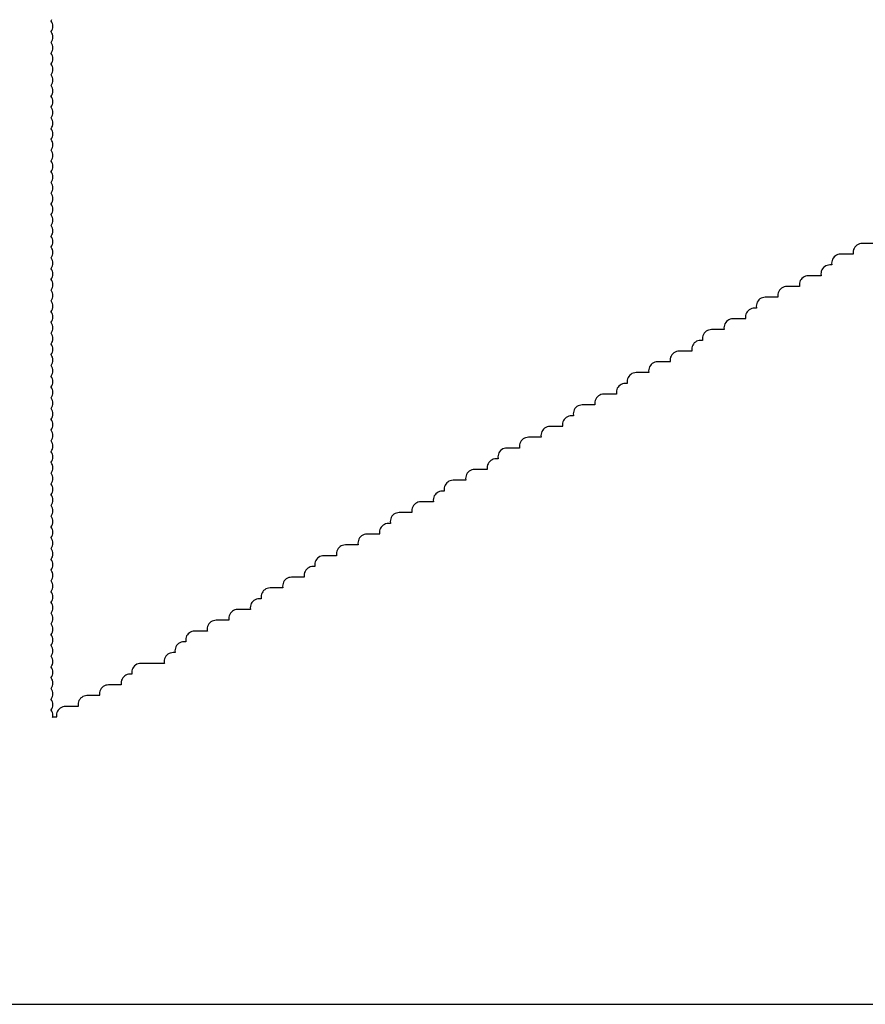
# Model space of a CAD drawing. Extents: x -0.28 to 1.53, y -0.26 to 1.53.
# Tile 15 of 45: x 1.0876 to 1.1348, y 1.362 to 1.4169. Entities that reach past the tile are written whole.
import ezdxf

# ---------------------------------------------------------------- set-up
doc = ezdxf.new("R2010")
doc.units = 0
doc.header["$MEASUREMENT"] = 0
doc.layers.add('SLK-NS', color=7, linetype='CONTINUOUS')

msp = doc.modelspace()

# ---------------------------------------------------------------- linework, layer by layer
at = {"layer": 'SLK-NS'}
for points in [[(1.135311, 1.4044), (1.1346, 1.4044), (1.134522, 1.404394), (1.134445, 1.404376), (1.134373, 1.404346), (1.134306, 1.404305), (1.134246, 1.404254), (1.134195, 1.404194), (1.134154, 1.404127), (1.134124, 1.404055), (1.134106, 1.403978), (1.1341, 1.4039), (1.134106, 1.403822), (1.134111, 1.4038), (1.1334, 1.4038), (1.133322, 1.403794), (1.133245, 1.403776), (1.133173, 1.403746), (1.133106, 1.403705), (1.133046, 1.403654), (1.132995, 1.403594), (1.132954, 1.403527), (1.132924, 1.403455), (1.132906, 1.403378), (1.1329, 1.4033), (1.132906, 1.403222), (1.132911, 1.4032), (1.1328, 1.4032), (1.132722, 1.403194), (1.132645, 1.403176), (1.132573, 1.403146), (1.132506, 1.403105), (1.132446, 1.403054), (1.132395, 1.402994), (1.132354, 1.402927), (1.132324, 1.402855), (1.132306, 1.402778), (1.1323, 1.4027), (1.132306, 1.402622), (1.132311, 1.4026), (1.1316, 1.4026), (1.131522, 1.402594), (1.131445, 1.402576), (1.131373, 1.402546), (1.131306, 1.402505), (1.131246, 1.402454), (1.131195, 1.402394), (1.131154, 1.402327), (1.131124, 1.402255), (1.131106, 1.402178), (1.1311, 1.4021), (1.131106, 1.402022), (1.131111, 1.402), (1.1304, 1.402), (1.130322, 1.401994), (1.130245, 1.401976), (1.130173, 1.401946), (1.130106, 1.401905), (1.130046, 1.401854), (1.129995, 1.401794), (1.129954, 1.401727), (1.129924, 1.401655), (1.129906, 1.401578), (1.1299, 1.4015), (1.129906, 1.401422), (1.129911, 1.4014), (1.1292, 1.4014), (1.129122, 1.401394), (1.129045, 1.401376), (1.128973, 1.401346), (1.128906, 1.401305), (1.128846, 1.401254), (1.128795, 1.401194), (1.128754, 1.401127), (1.128724, 1.401055), (1.128706, 1.400978), (1.1287, 1.4009), (1.128706, 1.400822), (1.128711, 1.4008), (1.1286, 1.4008), (1.128522, 1.400794), (1.128445, 1.400776), (1.128373, 1.400746), (1.128306, 1.400705), (1.128246, 1.400654), (1.128195, 1.400594), (1.128154, 1.400527), (1.128124, 1.400455), (1.128106, 1.400378), (1.1281, 1.4003), (1.128106, 1.400222), (1.128111, 1.4002), (1.1274, 1.4002), (1.127322, 1.400194), (1.127245, 1.400176), (1.127173, 1.400146), (1.127106, 1.400105), (1.127046, 1.400054), (1.126995, 1.399994), (1.126954, 1.399927), (1.126924, 1.399855), (1.126906, 1.399778), (1.1269, 1.3997), (1.126906, 1.399622), (1.126911, 1.3996), (1.1262, 1.3996), (1.126122, 1.399594), (1.126045, 1.399576), (1.125973, 1.399546), (1.125906, 1.399505), (1.125846, 1.399454), (1.125795, 1.399394), (1.125754, 1.399327), (1.125724, 1.399255), (1.125706, 1.399178), (1.1257, 1.3991), (1.125706, 1.399022), (1.125711, 1.399), (1.1256, 1.399), (1.125522, 1.398994), (1.125445, 1.398976), (1.125373, 1.398946), (1.125306, 1.398905), (1.125246, 1.398854), (1.125195, 1.398794), (1.125154, 1.398727), (1.125124, 1.398655), (1.125106, 1.398578), (1.1251, 1.3985), (1.125106, 1.398422), (1.125111, 1.3984), (1.1244, 1.3984), (1.124322, 1.398394), (1.124245, 1.398376), (1.124173, 1.398346), (1.124106, 1.398305), (1.124046, 1.398254), (1.123995, 1.398194), (1.123954, 1.398127), (1.123924, 1.398055), (1.123906, 1.397978), (1.1239, 1.3979), (1.123906, 1.397822), (1.123911, 1.3978), (1.1232, 1.3978), (1.123122, 1.397794), (1.123045, 1.397776), (1.122973, 1.397746), (1.122906, 1.397705), (1.122846, 1.397654), (1.122795, 1.397594), (1.122754, 1.397527), (1.122724, 1.397455), (1.122706, 1.397378), (1.1227, 1.3973), (1.122706, 1.397222), (1.122711, 1.3972), (1.122, 1.3972), (1.121922, 1.397194), (1.121845, 1.397176), (1.121773, 1.397146), (1.121706, 1.397105), (1.121646, 1.397054), (1.121595, 1.396994), (1.121554, 1.396927), (1.121524, 1.396855), (1.121506, 1.396778), (1.1215, 1.3967), (1.121506, 1.396622), (1.121511, 1.3966), (1.1214, 1.3966), (1.121322, 1.396594), (1.121245, 1.396576), (1.121173, 1.396546), (1.121106, 1.396505), (1.121046, 1.396454), (1.120995, 1.396394), (1.120954, 1.396327), (1.120924, 1.396255), (1.120906, 1.396178), (1.1209, 1.3961), (1.120906, 1.396022), (1.120911, 1.396), (1.1202, 1.396), (1.120122, 1.395994), (1.120045, 1.395976), (1.119973, 1.395946), (1.119906, 1.395905), (1.119846, 1.395854), (1.119795, 1.395794), (1.119754, 1.395727), (1.119724, 1.395655), (1.119706, 1.395578), (1.1197, 1.3955), (1.119706, 1.395422), (1.119711, 1.3954), (1.119, 1.3954), (1.118922, 1.395394), (1.118845, 1.395376), (1.118773, 1.395346), (1.118706, 1.395305), (1.118646, 1.395254), (1.118595, 1.395194), (1.118554, 1.395127), (1.118524, 1.395055), (1.118506, 1.394978), (1.1185, 1.3949), (1.118506, 1.394822), (1.118511, 1.3948), (1.1184, 1.3948), (1.118322, 1.394794), (1.118245, 1.394776), (1.118173, 1.394746), (1.118106, 1.394705), (1.118046, 1.394654), (1.117995, 1.394594), (1.117954, 1.394527), (1.117924, 1.394455), (1.117906, 1.394378), (1.1179, 1.3943), (1.117906, 1.394222), (1.117911, 1.3942), (1.1172, 1.3942), (1.117122, 1.394194), (1.117045, 1.394176), (1.116973, 1.394146), (1.116906, 1.394105), (1.116846, 1.394054), (1.116795, 1.393994), (1.116754, 1.393927), (1.116724, 1.393855), (1.116706, 1.393778), (1.1167, 1.3937), (1.116706, 1.393622), (1.116711, 1.3936), (1.116, 1.3936), (1.115922, 1.393594), (1.115845, 1.393576), (1.115773, 1.393546), (1.115706, 1.393505), (1.115646, 1.393454), (1.115595, 1.393394), (1.115554, 1.393327), (1.115524, 1.393255), (1.115506, 1.393178), (1.1155, 1.3931), (1.115506, 1.393022), (1.115511, 1.393), (1.1148, 1.393), (1.114722, 1.392994), (1.114645, 1.392976), (1.114573, 1.392946), (1.114506, 1.392905), (1.114446, 1.392854), (1.114395, 1.392794), (1.114354, 1.392727), (1.114324, 1.392655), (1.114306, 1.392578), (1.1143, 1.3925), (1.114306, 1.392422), (1.114311, 1.3924), (1.1142, 1.3924), (1.114122, 1.392394), (1.114045, 1.392376), (1.113973, 1.392346), (1.113906, 1.392305), (1.113846, 1.392254), (1.113795, 1.392194), (1.113754, 1.392127), (1.113724, 1.392055), (1.113706, 1.391978), (1.1137, 1.3919), (1.113706, 1.391822), (1.113711, 1.3918), (1.113, 1.3918), (1.112922, 1.391794), (1.112845, 1.391776), (1.112773, 1.391746), (1.112706, 1.391705), (1.112646, 1.391654), (1.112595, 1.391594), (1.112554, 1.391527), (1.112524, 1.391455), (1.112506, 1.391378), (1.1125, 1.3913), (1.112506, 1.391222), (1.112511, 1.3912), (1.1118, 1.3912), (1.111722, 1.391194), (1.111645, 1.391176), (1.111573, 1.391146), (1.111506, 1.391105), (1.111446, 1.391054), (1.111395, 1.390994), (1.111354, 1.390927), (1.111324, 1.390855), (1.111306, 1.390778), (1.1113, 1.3907), (1.111306, 1.390622), (1.111311, 1.3906), (1.1112, 1.3906), (1.111122, 1.390594), (1.111045, 1.390576), (1.110973, 1.390546), (1.110906, 1.390505), (1.110846, 1.390454), (1.110795, 1.390394), (1.110754, 1.390327), (1.110724, 1.390255), (1.110706, 1.390178), (1.1107, 1.3901), (1.110706, 1.390022), (1.110711, 1.39), (1.11, 1.39), (1.109922, 1.389994), (1.109845, 1.389976), (1.109773, 1.389946), (1.109706, 1.389905), (1.109646, 1.389854), (1.109595, 1.389794), (1.109554, 1.389727), (1.109524, 1.389655), (1.109506, 1.389578), (1.1095, 1.3895), (1.109506, 1.389422), (1.109511, 1.3894), (1.1088, 1.3894), (1.108722, 1.389394), (1.108645, 1.389376), (1.108573, 1.389346), (1.108506, 1.389305), (1.108446, 1.389254), (1.108395, 1.389194), (1.108354, 1.389127), (1.108324, 1.389055), (1.108306, 1.388978), (1.1083, 1.3889), (1.108306, 1.388822), (1.108311, 1.3888), (1.1082, 1.3888), (1.108122, 1.388794), (1.108045, 1.388776), (1.107973, 1.388746), (1.107906, 1.388705), (1.107846, 1.388654), (1.107795, 1.388594), (1.107754, 1.388527), (1.107724, 1.388455), (1.107706, 1.388378), (1.1077, 1.3883), (1.107706, 1.388222), (1.107711, 1.3882), (1.107, 1.3882), (1.106922, 1.388194), (1.106845, 1.388176), (1.106773, 1.388146), (1.106706, 1.388105), (1.106646, 1.388054), (1.106595, 1.387994), (1.106554, 1.387927), (1.106524, 1.387855), (1.106506, 1.387778), (1.1065, 1.3877), (1.106506, 1.387622), (1.106511, 1.3876), (1.1058, 1.3876), (1.105722, 1.387594), (1.105645, 1.387576), (1.105573, 1.387546), (1.105506, 1.387505), (1.105446, 1.387454), (1.105395, 1.387394), (1.105354, 1.387327), (1.105324, 1.387255), (1.105306, 1.387178), (1.1053, 1.3871), (1.105306, 1.387022), (1.105311, 1.387), (1.1046, 1.387), (1.104522, 1.386994), (1.104445, 1.386976), (1.104373, 1.386946), (1.104306, 1.386905), (1.104246, 1.386854), (1.104195, 1.386794), (1.104154, 1.386727), (1.104124, 1.386655), (1.104106, 1.386578), (1.1041, 1.3865), (1.104106, 1.386422), (1.104111, 1.3864), (1.104, 1.3864), (1.103922, 1.386394), (1.103845, 1.386376), (1.103773, 1.386346), (1.103706, 1.386305), (1.103646, 1.386254), (1.103595, 1.386194), (1.103554, 1.386127), (1.103524, 1.386055), (1.103506, 1.385978), (1.1035, 1.3859), (1.103506, 1.385822), (1.103511, 1.3858), (1.1028, 1.3858), (1.102722, 1.385794), (1.102645, 1.385776), (1.102573, 1.385746), (1.102506, 1.385705), (1.102446, 1.385654), (1.102395, 1.385594), (1.102354, 1.385527), (1.102324, 1.385455), (1.102306, 1.385378), (1.1023, 1.3853), (1.102306, 1.385222), (1.102311, 1.3852), (1.1016, 1.3852), (1.101522, 1.385194), (1.101445, 1.385176), (1.101373, 1.385146), (1.101306, 1.385105), (1.101246, 1.385054), (1.101195, 1.384994), (1.101154, 1.384927), (1.101124, 1.384855), (1.101106, 1.384778), (1.1011, 1.3847), (1.101106, 1.384622), (1.101111, 1.3846), (1.101, 1.3846), (1.100922, 1.384594), (1.100845, 1.384576), (1.100773, 1.384546), (1.100706, 1.384505), (1.100646, 1.384454), (1.100595, 1.384394), (1.100554, 1.384327), (1.100524, 1.384255), (1.100506, 1.384178), (1.1005, 1.3841), (1.100506, 1.384022), (1.100511, 1.384), (1.0998, 1.384), (1.099722, 1.383994), (1.099645, 1.383976), (1.099573, 1.383946), (1.099506, 1.383905), (1.099446, 1.383854), (1.099395, 1.383794), (1.099354, 1.383727), (1.099324, 1.383655), (1.099306, 1.383578), (1.0993, 1.3835), (1.099306, 1.383422), (1.099311, 1.3834), (1.0986, 1.3834), (1.098522, 1.383394), (1.098445, 1.383376), (1.098373, 1.383346), (1.098306, 1.383305), (1.098246, 1.383254), (1.098195, 1.383194), (1.098154, 1.383127), (1.098124, 1.383055), (1.098106, 1.382978), (1.0981, 1.3829), (1.098106, 1.382822), (1.098111, 1.3828), (1.0974, 1.3828), (1.097322, 1.382794), (1.097245, 1.382776), (1.097173, 1.382746), (1.097106, 1.382705), (1.097046, 1.382654), (1.096995, 1.382594), (1.096954, 1.382527), (1.096924, 1.382455), (1.096906, 1.382378), (1.0969, 1.3823), (1.096906, 1.382222), (1.096911, 1.3822), (1.0968, 1.3822), (1.096722, 1.382194), (1.096645, 1.382176), (1.096573, 1.382146), (1.096506, 1.382105), (1.096446, 1.382054), (1.096395, 1.381994), (1.096354, 1.381927), (1.096324, 1.381855), (1.096306, 1.381778), (1.0963, 1.3817), (1.096306, 1.381622), (1.096311, 1.3816), (1.0962, 1.3816), (1.096122, 1.381594), (1.096045, 1.381576), (1.095973, 1.381546), (1.095906, 1.381505), (1.095846, 1.381454), (1.095795, 1.381394), (1.095754, 1.381327), (1.095724, 1.381255), (1.095706, 1.381178), (1.0957, 1.3811), (1.095706, 1.381022), (1.095711, 1.381), (1.0944, 1.381), (1.094322, 1.380994), (1.094245, 1.380976), (1.094173, 1.380946), (1.094106, 1.380905), (1.094046, 1.380854), (1.093995, 1.380794), (1.093954, 1.380727), (1.093924, 1.380655), (1.093906, 1.380578), (1.0939, 1.3805), (1.093906, 1.380422), (1.093911, 1.3804), (1.0938, 1.3804), (1.093722, 1.380394), (1.093645, 1.380376), (1.093573, 1.380346), (1.093506, 1.380305), (1.093446, 1.380254), (1.093395, 1.380194), (1.093354, 1.380127), (1.093324, 1.380055), (1.093306, 1.379978), (1.0933, 1.3799), (1.093306, 1.379822), (1.093311, 1.3798), (1.0926, 1.3798), (1.092522, 1.379794), (1.092445, 1.379776), (1.092373, 1.379746), (1.092306, 1.379705), (1.092246, 1.379654), (1.092195, 1.379594), (1.092154, 1.379527), (1.092124, 1.379455), (1.092106, 1.379378), (1.0921, 1.3793), (1.092106, 1.379222), (1.092111, 1.3792), (1.0914, 1.3792), (1.091322, 1.379194), (1.091245, 1.379176), (1.091173, 1.379146), (1.091106, 1.379105), (1.091046, 1.379054), (1.090995, 1.378994), (1.090954, 1.378927), (1.090924, 1.378855), (1.090906, 1.378778), (1.0909, 1.3787), (1.090906, 1.378622), (1.090911, 1.3786), (1.0902, 1.3786), (1.090122, 1.378594), (1.090045, 1.378576), (1.089973, 1.378546), (1.089906, 1.378505), (1.089846, 1.378454), (1.089795, 1.378394), (1.089754, 1.378327), (1.089724, 1.378255), (1.089706, 1.378178), (1.0897, 1.3781), (1.089706, 1.378022), (1.089711, 1.378), (1.0896, 1.378), (1.089522, 1.377994), (1.089485, 1.377985), (1.089494, 1.378022), (1.0895, 1.3781), (1.089494, 1.378178), (1.089476, 1.378255), (1.089446, 1.378327), (1.089405, 1.378394), (1.0894, 1.3784), (1.089405, 1.378406), (1.089446, 1.378473), (1.089476, 1.378545), (1.089494, 1.378622), (1.0895, 1.3787), (1.089494, 1.378778), (1.089476, 1.378855), (1.089446, 1.378927), (1.089405, 1.378994), (1.0894, 1.379), (1.089405, 1.379006), (1.089446, 1.379073), (1.089476, 1.379145), (1.089494, 1.379222), (1.0895, 1.3793), (1.089494, 1.379378), (1.089476, 1.379455), (1.089446, 1.379527), (1.089405, 1.379594), (1.0894, 1.3796), (1.089405, 1.379606), (1.089446, 1.379673), (1.089476, 1.379745), (1.089494, 1.379822), (1.0895, 1.3799), (1.089494, 1.379978), (1.089476, 1.380055), (1.089446, 1.380127), (1.089405, 1.380194), (1.0894, 1.3802), (1.089405, 1.380206), (1.089446, 1.380273), (1.089476, 1.380345), (1.089494, 1.380422), (1.0895, 1.3805), (1.089494, 1.380578), (1.089476, 1.380655), (1.089446, 1.380727), (1.089405, 1.380794), (1.0894, 1.3808), (1.089405, 1.380806), (1.089446, 1.380873), (1.089476, 1.380945), (1.089494, 1.381022), (1.0895, 1.3811), (1.089494, 1.381178), (1.089476, 1.381255), (1.089446, 1.381327), (1.089405, 1.381394), (1.0894, 1.3814), (1.089405, 1.381406), (1.089446, 1.381473), (1.089476, 1.381545), (1.089494, 1.381622), (1.0895, 1.3817), (1.089494, 1.381778), (1.089476, 1.381855), (1.089446, 1.381927), (1.089405, 1.381994), (1.0894, 1.382), (1.089405, 1.382006), (1.089446, 1.382073), (1.089476, 1.382145), (1.089494, 1.382222), (1.0895, 1.3823), (1.089494, 1.382378), (1.089476, 1.382455), (1.089446, 1.382527), (1.089405, 1.382594), (1.0894, 1.3826), (1.089405, 1.382606), (1.089446, 1.382673), (1.089476, 1.382745), (1.089494, 1.382822), (1.0895, 1.3829), (1.089494, 1.382978), (1.089476, 1.383055), (1.089446, 1.383127), (1.089405, 1.383194), (1.0894, 1.3832), (1.089405, 1.383206), (1.089446, 1.383273), (1.089476, 1.383345), (1.089494, 1.383422), (1.0895, 1.3835), (1.089494, 1.383578), (1.089476, 1.383655), (1.089446, 1.383727), (1.089405, 1.383794), (1.0894, 1.3838), (1.089405, 1.383806), (1.089446, 1.383873), (1.089476, 1.383945), (1.089494, 1.384022), (1.0895, 1.3841), (1.089494, 1.384178), (1.089476, 1.384255), (1.089446, 1.384327), (1.089405, 1.384394), (1.0894, 1.3844), (1.089405, 1.384406), (1.089446, 1.384473), (1.089476, 1.384545), (1.089494, 1.384622), (1.0895, 1.3847), (1.089494, 1.384778), (1.089476, 1.384855), (1.089446, 1.384927), (1.089405, 1.384994), (1.0894, 1.385), (1.089405, 1.385006), (1.089446, 1.385073), (1.089476, 1.385145), (1.089494, 1.385222), (1.0895, 1.3853), (1.089494, 1.385378), (1.089476, 1.385455), (1.089446, 1.385527), (1.089405, 1.385594), (1.0894, 1.3856), (1.089405, 1.385606), (1.089446, 1.385673), (1.089476, 1.385745), (1.089494, 1.385822), (1.0895, 1.3859), (1.089494, 1.385978), (1.089476, 1.386055), (1.089446, 1.386127), (1.089405, 1.386194), (1.0894, 1.3862), (1.089405, 1.386206), (1.089446, 1.386273), (1.089476, 1.386345), (1.089494, 1.386422), (1.0895, 1.3865), (1.089494, 1.386578), (1.089476, 1.386655), (1.089446, 1.386727), (1.089405, 1.386794), (1.0894, 1.3868), (1.089405, 1.386806), (1.089446, 1.386873), (1.089476, 1.386945), (1.089494, 1.387022), (1.0895, 1.3871), (1.089494, 1.387178), (1.089476, 1.387255), (1.089446, 1.387327), (1.089405, 1.387394), (1.0894, 1.3874), (1.089405, 1.387406), (1.089446, 1.387473), (1.089476, 1.387545), (1.089494, 1.387622), (1.0895, 1.3877), (1.089494, 1.387778), (1.089476, 1.387855), (1.089446, 1.387927), (1.089405, 1.387994), (1.0894, 1.388), (1.089405, 1.388006), (1.089446, 1.388073), (1.089476, 1.388145), (1.089494, 1.388222), (1.0895, 1.3883), (1.089494, 1.388378), (1.089476, 1.388455), (1.089446, 1.388527), (1.089405, 1.388594), (1.0894, 1.3886), (1.089405, 1.388606), (1.089446, 1.388673), (1.089476, 1.388745), (1.089494, 1.388822), (1.0895, 1.3889), (1.089494, 1.388978), (1.089476, 1.389055), (1.089446, 1.389127), (1.089405, 1.389194), (1.0894, 1.3892), (1.089405, 1.389206), (1.089446, 1.389273), (1.089476, 1.389345), (1.089494, 1.389422), (1.0895, 1.3895), (1.089494, 1.389578), (1.089476, 1.389655), (1.089446, 1.389727), (1.089405, 1.389794), (1.0894, 1.3898), (1.089405, 1.389806), (1.089446, 1.389873), (1.089476, 1.389945), (1.089494, 1.390022), (1.0895, 1.3901), (1.089494, 1.390178), (1.089476, 1.390255), (1.089446, 1.390327), (1.089405, 1.390394), (1.0894, 1.3904), (1.089405, 1.390406), (1.089446, 1.390473), (1.089476, 1.390545), (1.089494, 1.390622), (1.0895, 1.3907), (1.089494, 1.390778), (1.089476, 1.390855), (1.089446, 1.390927), (1.089405, 1.390994), (1.0894, 1.391), (1.089405, 1.391006), (1.089446, 1.391073), (1.089476, 1.391145), (1.089494, 1.391222), (1.0895, 1.3913), (1.089494, 1.391378), (1.089476, 1.391455), (1.089446, 1.391527), (1.089405, 1.391594), (1.0894, 1.3916), (1.089405, 1.391606), (1.089446, 1.391673), (1.089476, 1.391745), (1.089494, 1.391822), (1.0895, 1.3919), (1.089494, 1.391978), (1.089476, 1.392055), (1.089446, 1.392127), (1.089405, 1.392194), (1.0894, 1.3922), (1.089405, 1.392206), (1.089446, 1.392273), (1.089476, 1.392345), (1.089494, 1.392422), (1.0895, 1.3925), (1.089494, 1.392578), (1.089476, 1.392655), (1.089446, 1.392727), (1.089405, 1.392794), (1.0894, 1.3928), (1.089405, 1.392806), (1.089446, 1.392873), (1.089476, 1.392945), (1.089494, 1.393022), (1.0895, 1.3931), (1.089494, 1.393178), (1.089476, 1.393255), (1.089446, 1.393327), (1.089405, 1.393394), (1.0894, 1.3934), (1.089405, 1.393406), (1.089446, 1.393473), (1.089476, 1.393545), (1.089494, 1.393622), (1.0895, 1.3937), (1.089494, 1.393778), (1.089476, 1.393855), (1.089446, 1.393927), (1.089405, 1.393994), (1.0894, 1.394), (1.089405, 1.394006), (1.089446, 1.394073), (1.089476, 1.394145), (1.089494, 1.394222), (1.0895, 1.3943), (1.089494, 1.394378), (1.089476, 1.394455), (1.089446, 1.394527), (1.089405, 1.394594), (1.0894, 1.3946), (1.089405, 1.394606), (1.089446, 1.394673), (1.089476, 1.394745), (1.089494, 1.394822), (1.0895, 1.3949), (1.089494, 1.394978), (1.089476, 1.395055), (1.089446, 1.395127), (1.089405, 1.395194), (1.0894, 1.3952), (1.089405, 1.395206), (1.089446, 1.395273), (1.089476, 1.395345), (1.089494, 1.395422), (1.0895, 1.3955), (1.089494, 1.395578), (1.089476, 1.395655), (1.089446, 1.395727), (1.089405, 1.395794), (1.0894, 1.3958), (1.089405, 1.395806), (1.089446, 1.395873), (1.089476, 1.395945), (1.089494, 1.396022), (1.0895, 1.3961), (1.089494, 1.396178), (1.089476, 1.396255), (1.089446, 1.396327), (1.089405, 1.396394), (1.0894, 1.3964), (1.089405, 1.396406), (1.089446, 1.396473), (1.089476, 1.396545), (1.089494, 1.396622), (1.0895, 1.3967), (1.089494, 1.396778), (1.089476, 1.396855), (1.089446, 1.396927), (1.089405, 1.396994), (1.0894, 1.397), (1.089405, 1.397006), (1.089446, 1.397073), (1.089476, 1.397145), (1.089494, 1.397222), (1.0895, 1.3973), (1.089494, 1.397378), (1.089476, 1.397455), (1.089446, 1.397527), (1.089405, 1.397594), (1.0894, 1.3976), (1.089405, 1.397606), (1.089446, 1.397673), (1.089476, 1.397745), (1.089494, 1.397822), (1.0895, 1.3979), (1.089494, 1.397978), (1.089476, 1.398055), (1.089446, 1.398127), (1.089405, 1.398194), (1.0894, 1.3982), (1.089405, 1.398206), (1.089446, 1.398273), (1.089476, 1.398345), (1.089494, 1.398422), (1.0895, 1.3985), (1.089494, 1.398578), (1.089476, 1.398655), (1.089446, 1.398727), (1.089405, 1.398794), (1.0894, 1.3988), (1.089405, 1.398806), (1.089446, 1.398873), (1.089476, 1.398945), (1.089494, 1.399022), (1.0895, 1.3991), (1.089494, 1.399178), (1.089476, 1.399255), (1.089446, 1.399327), (1.089405, 1.399394), (1.0894, 1.3994), (1.089405, 1.399406), (1.089446, 1.399473), (1.089476, 1.399545), (1.089494, 1.399622), (1.0895, 1.3997), (1.089494, 1.399778), (1.089476, 1.399855), (1.089446, 1.399927), (1.089405, 1.399994), (1.0894, 1.4), (1.089405, 1.400006), (1.089446, 1.400073), (1.089476, 1.400145), (1.089494, 1.400222), (1.0895, 1.4003), (1.089494, 1.400378), (1.089476, 1.400455), (1.089446, 1.400527), (1.089405, 1.400594), (1.0894, 1.4006), (1.089405, 1.400606), (1.089446, 1.400673), (1.089476, 1.400745), (1.089494, 1.400822), (1.0895, 1.4009), (1.089494, 1.400978), (1.089476, 1.401055), (1.089446, 1.401127), (1.089405, 1.401194), (1.0894, 1.4012), (1.089405, 1.401206), (1.089446, 1.401273), (1.089476, 1.401345), (1.089494, 1.401422), (1.0895, 1.4015), (1.089494, 1.401578), (1.089476, 1.401655), (1.089446, 1.401727), (1.089405, 1.401794), (1.0894, 1.4018), (1.089405, 1.401806), (1.089446, 1.401873), (1.089476, 1.401945), (1.089494, 1.402022), (1.0895, 1.4021), (1.089494, 1.402178), (1.089476, 1.402255), (1.089446, 1.402327), (1.089405, 1.402394), (1.0894, 1.4024), (1.089405, 1.402406), (1.089446, 1.402473), (1.089476, 1.402545), (1.089494, 1.402622), (1.0895, 1.4027), (1.089494, 1.402778), (1.089476, 1.402855), (1.089446, 1.402927), (1.089405, 1.402994), (1.0894, 1.403), (1.089405, 1.403006), (1.089446, 1.403073), (1.089476, 1.403145), (1.089494, 1.403222), (1.0895, 1.4033), (1.089494, 1.403378), (1.089476, 1.403455), (1.089446, 1.403527), (1.089405, 1.403594), (1.0894, 1.4036), (1.089405, 1.403606), (1.089446, 1.403673), (1.089476, 1.403745), (1.089494, 1.403822), (1.0895, 1.4039), (1.089494, 1.403978), (1.089476, 1.404055), (1.089446, 1.404127), (1.089405, 1.404194), (1.0894, 1.4042), (1.089405, 1.404206), (1.089446, 1.404273), (1.089476, 1.404345), (1.089494, 1.404422), (1.0895, 1.4045), (1.089494, 1.404578), (1.089476, 1.404655), (1.089446, 1.404727), (1.089405, 1.404794), (1.0894, 1.4048), (1.089405, 1.404806), (1.089446, 1.404873), (1.089476, 1.404945), (1.089494, 1.405022), (1.0895, 1.4051), (1.089494, 1.405178), (1.089476, 1.405255), (1.089446, 1.405327), (1.089405, 1.405394), (1.0894, 1.4054), (1.089405, 1.405406), (1.089446, 1.405473), (1.089476, 1.405545), (1.089494, 1.405622), (1.0895, 1.4057), (1.089494, 1.405778), (1.089476, 1.405855), (1.089446, 1.405927), (1.089405, 1.405994), (1.0894, 1.406), (1.089405, 1.406006), (1.089446, 1.406073), (1.089476, 1.406145), (1.089494, 1.406222), (1.0895, 1.4063), (1.089494, 1.406378), (1.089476, 1.406455), (1.089446, 1.406527), (1.089405, 1.406594), (1.0894, 1.4066), (1.089405, 1.406606), (1.089446, 1.406673), (1.089476, 1.406745), (1.089494, 1.406822), (1.0895, 1.4069), (1.089494, 1.406978), (1.089476, 1.407055), (1.089446, 1.407127), (1.089405, 1.407194), (1.0894, 1.4072), (1.089405, 1.407206), (1.089446, 1.407273), (1.089476, 1.407345), (1.089494, 1.407422), (1.0895, 1.4075), (1.089494, 1.407578), (1.089476, 1.407655), (1.089446, 1.407727), (1.089405, 1.407794), (1.0894, 1.4078), (1.089405, 1.407806), (1.089446, 1.407873), (1.089476, 1.407945), (1.089494, 1.408022), (1.0895, 1.4081), (1.089494, 1.408178), (1.089476, 1.408255), (1.089446, 1.408327), (1.089405, 1.408394), (1.0894, 1.4084), (1.089405, 1.408406), (1.089446, 1.408473), (1.089476, 1.408545), (1.089494, 1.408622), (1.0895, 1.4087), (1.089494, 1.408778), (1.089476, 1.408855), (1.089446, 1.408927), (1.089405, 1.408994), (1.0894, 1.409), (1.089405, 1.409006), (1.089446, 1.409073), (1.089476, 1.409145), (1.089494, 1.409222), (1.0895, 1.4093), (1.089494, 1.409378), (1.089476, 1.409455), (1.089446, 1.409527), (1.089405, 1.409594), (1.0894, 1.4096), (1.089405, 1.409606), (1.089446, 1.409673), (1.089476, 1.409745), (1.089494, 1.409822), (1.0895, 1.4099), (1.089494, 1.409978), (1.089476, 1.410055), (1.089446, 1.410127), (1.089405, 1.410194), (1.0894, 1.4102), (1.089405, 1.410206), (1.089446, 1.410273), (1.089476, 1.410345), (1.089494, 1.410422), (1.0895, 1.4105), (1.089494, 1.410578), (1.089476, 1.410655), (1.089446, 1.410727), (1.089405, 1.410794), (1.0894, 1.4108), (1.089405, 1.410806), (1.089446, 1.410873), (1.089476, 1.410945), (1.089494, 1.411022), (1.0895, 1.4111), (1.089494, 1.411178), (1.089476, 1.411255), (1.089446, 1.411327), (1.089405, 1.411394), (1.0894, 1.4114), (1.089405, 1.411406), (1.089446, 1.411473), (1.089476, 1.411545), (1.089494, 1.411622), (1.0895, 1.4117), (1.089494, 1.411778), (1.089476, 1.411855), (1.089446, 1.411927), (1.089405, 1.411994), (1.0894, 1.412), (1.089405, 1.412006), (1.089446, 1.412073), (1.089476, 1.412145), (1.089494, 1.412222), (1.0895, 1.4123), (1.089494, 1.412378), (1.089476, 1.412455), (1.089446, 1.412527), (1.089405, 1.412594), (1.0894, 1.4126), (1.089405, 1.412606), (1.089446, 1.412673), (1.089476, 1.412745), (1.089494, 1.412822), (1.0895, 1.4129), (1.089494, 1.412978), (1.089476, 1.413055), (1.089446, 1.413127), (1.089405, 1.413194), (1.0894, 1.4132), (1.089405, 1.413206), (1.089446, 1.413273), (1.089476, 1.413345), (1.089494, 1.413422), (1.0895, 1.4135), (1.089494, 1.413578), (1.089476, 1.413655), (1.089446, 1.413727), (1.089405, 1.413794), (1.0894, 1.4138), (1.089405, 1.413806), (1.089446, 1.413873), (1.089476, 1.413945), (1.089494, 1.414022), (1.0895, 1.4141), (1.089494, 1.414178), (1.089476, 1.414255), (1.089446, 1.414327), (1.089405, 1.414394), (1.0894, 1.4144), (1.089405, 1.414406), (1.089446, 1.414473), (1.089476, 1.414545), (1.089494, 1.414622), (1.0895, 1.4147), (1.089494, 1.414778), (1.089476, 1.414855), (1.089446, 1.414927), (1.089405, 1.414994), (1.0894, 1.415), (1.089405, 1.415006), (1.089446, 1.415073), (1.089476, 1.415145), (1.089494, 1.415222), (1.0895, 1.4153), (1.089494, 1.415378), (1.089476, 1.415455), (1.089446, 1.415527), (1.089405, 1.415594), (1.0894, 1.4156), (1.089405, 1.415606), (1.089446, 1.415673), (1.089476, 1.415745), (1.089494, 1.415822), (1.0895, 1.4159), (1.089494, 1.415978), (1.089476, 1.416055), (1.089446, 1.416127), (1.089405, 1.416194), (1.0894, 1.4162), (1.089405, 1.416206), (1.089446, 1.416273), (1.089476, 1.416345), (1.089494, 1.416422), (1.0895, 1.4165), (1.089494, 1.416578), (1.089476, 1.416655), (1.089446, 1.416727), (1.089405, 1.416794), (1.0894, 1.4168), (1.089405, 1.416806), (1.089446, 1.416873)], [(1.065, 1.362), (1.1814, 1.362)]]:
    msp.add_lwpolyline(points, dxfattribs=at)

doc.saveas('drawing.dxf')
